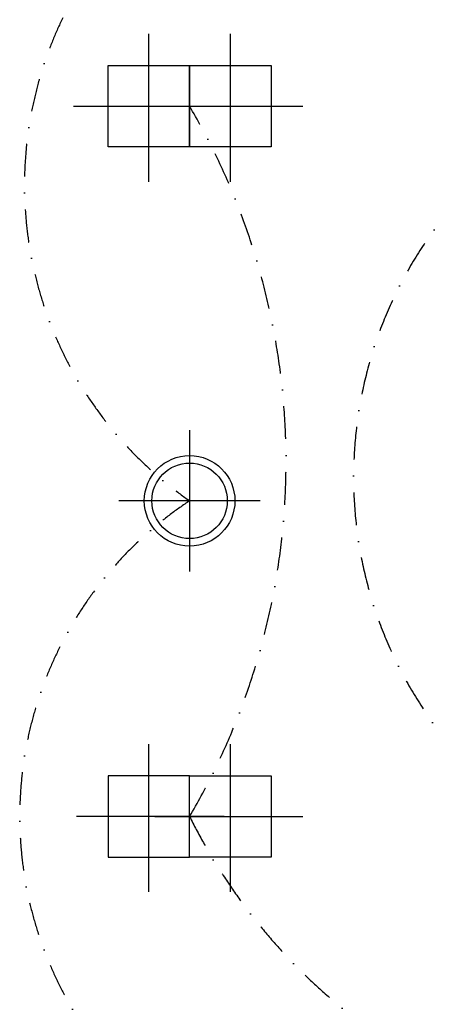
# Model space of a CAD drawing. Header units: millimetres. Extents: x 1795 to 32869, y 2040 to 26467.
# Tile 4 of 10: x 5190 to 6767, y 13253 to 16996. Entities that reach past the tile are written whole.
import ezdxf

# ---------------------------------------------------------------- set-up
doc = ezdxf.new("R2010")
doc.units = ezdxf.units.MM
doc.linetypes.add('DASHDOT2', pattern=[0.5, 0.25, -0.125, 0, -0.125])
doc.layers.add('AL_Elec - Wall Mounted Halogen 36 W', color=7, linetype='Continuous')
doc.layers.add('Elec - Cable Wires', color=143, linetype='Continuous')

msp = doc.modelspace()

# ---------------------------------------------------------------- linework, layer by layer
at = {"layer": 'AL_Elec - Wall Mounted Halogen 36 W'}
for p, q in [((5681.2, 16379.8), (5681.2, 16941.7)), ((5991.2, 16379.8), (5991.2, 16941.7)), ((5394.4, 16666.9), (5956.3, 16666.4)), ((5704.3, 16666.9), (6266.2, 16666.4)), ((5836.2, 15435.3), (5836.2, 14898)), ((6104.8, 15166.6), (5567.6, 15166.6)), ((5681.2, 13679.8), (5681.2, 14241.7)), ((5991.2, 13679.8), (5991.2, 14241.7)), ((5968.1, 13966.9), (5406.2, 13966.4)), ((5704.3, 13966.9), (6266.2, 13966.4))]:
    msp.add_line(p, q, dxfattribs=at)
for points in [[(5526.3, 16821.5), (5836.2, 16821.5), (5836.2, 16511.8), (5526.3, 16511.8)], [(5836.2, 16821.5), (6146.1, 16821.5), (6146.1, 16511.8), (5836.2, 16511.8)], [(5836.2, 14121.5), (5526.3, 14121.5), (5526.3, 13811.8), (5836.2, 13811.8)], [(5836.2, 14121.5), (6146.1, 14121.5), (6146.1, 13811.8), (5836.2, 13811.8)]]:
    msp.add_lwpolyline(points, close=True, dxfattribs=at)
for radius in [172.2, 143.4]:
    msp.add_circle((5836.2, 15166.6), radius, dxfattribs=at)
at = {"layer": 'Elec - Cable Wires', "linetype": 'DASHDOT2', "ltscale": 500}
for centre, radius, start, end in [((6668.7, 16366.6), 1460.5, 124.7521, 235.2479), ((3535.6, 15316.6), 2667.4, 329.5983, 30.4017), ((8054.6, 15256.6), 1595.1, 137.16, 224.0976), ((6627.7, 13966.6), 1437.5, 123.4071, 236.5929), ((7814.7, 14946.6), 2207.9, 206.3464, 298.6035)]:
    msp.add_arc(centre, radius, start, end, dxfattribs=at)

doc.saveas('drawing.dxf')
